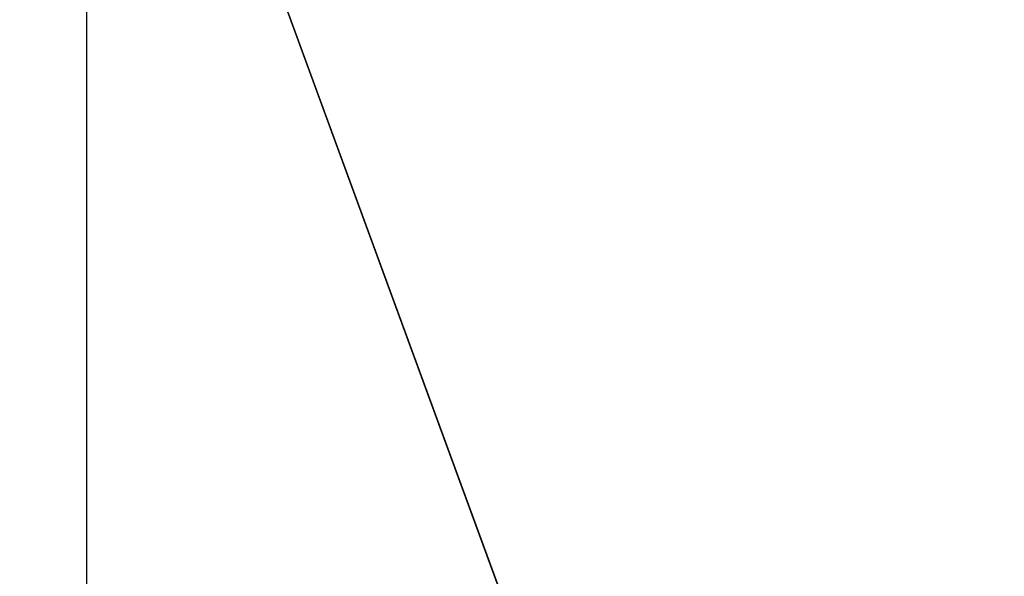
# Model space of a CAD drawing. Extents: x 0 to 80, y 0 to 80.
# Tile 148 of 256: x 8.297157 to 8.297586, y 35.421796 to 35.422039. Entities that reach past the tile are written whole.
import ezdxf

# ---------------------------------------------------------------- set-up
doc = ezdxf.new("R2010")
doc.units = 0
doc.header["$LTSCALE"] = 25.4
doc.layers.get('0').update_dxf_attribs({"color": 13, "linetype": 'CONTINUOUS'})

# ---------------------------------------------------------------- blocks, each defined once
blk = doc.blocks.new('ORBIT-I-KINKIET-20-7806-78')
at = {"color": 7}
for p, q in [((24.69379997, 35.64608002, 304.97888184), (24.69379997, 35.76836014, 304.97888184)), ((24.69379997, 35.76836014, 304.97888184), (24.73859215, 35.64608002, 304.17984009)), ((24.69379997, 35.76836014, 304.97888184), (24.73859215, 35.64608002, 304.17984009))]:
    blk.add_line(p, q, dxfattribs=at)
mesh = blk.add_polyface(dxfattribs=at)
corners = [(25.04468727, 35.76836014, 343.57034302), (24.31997681, 35.64608002, 343.13531494), (25.04468727, 35.64608002, 343.57034302)]
mesh.append_faces([[corners[k] for k in face] for face in [(0, 1, 2)]], dxfattribs={"color": 7})
mesh = blk.add_polyface(dxfattribs=at)
corners = [(25.04468727, 35.76836014, 343.57034302), (24.31997681, 35.76836014, 343.13531494), (24.31997681, 35.64608002, 343.13531494)]
mesh.append_faces([[corners[k] for k in face] for face in [(0, 1, 2)]], dxfattribs={"color": 7})
mesh = blk.add_polyface(dxfattribs=at)
corners = [(24.69379997, 35.76836014, 304.97888184), (24.73859215, 35.64608002, 304.17984009), (24.69379997, 35.64608002, 304.97888184)]
mesh.append_faces([[corners[k] for k in face] for face in [(0, 1, 2)]], dxfattribs={"color": 7})
mesh = blk.add_polyface(dxfattribs=at)
corners = [(24.73859215, 35.76836014, 304.17984009), (24.73859215, 35.64608002, 304.17984009), (24.69379997, 35.76836014, 304.97888184)]
mesh.append_faces([[corners[k] for k in face] for face in [(0, 1, 2)]], dxfattribs={"color": 7})

msp = doc.modelspace()

# ---------------------------------------------------------------- block references
at = {"color": 0}
msp.add_blockref('ORBIT-I-KINKIET-20-7806-78', (-16.39661407, -0.34607825, -57.5), dxfattribs=at)

doc.saveas('drawing.dxf')
